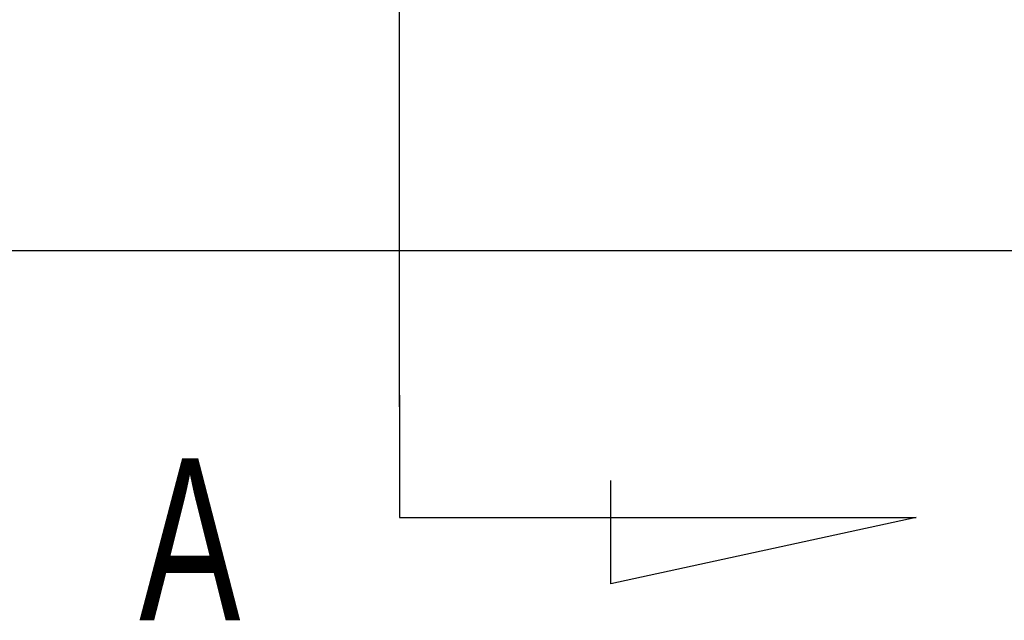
# Model space of a CAD drawing. Header units: millimetres. Extents: x -212 to 3135, y -1694 to 860.
# Tile 32 of 256: x 71 to 92, y -1688 to -1676. Entities that reach past the tile are written whole.
import ezdxf

# ---------------------------------------------------------------- set-up
doc = ezdxf.new("R2010")
doc.units = ezdxf.units.MM
doc.layers.add('2', color=7, linetype='CONTINUOUS', true_color=0xffffff)
doc.styles.add('CHN', font='txt')

msp = doc.modelspace()

# ---------------------------------------------------------------- linework, layer by layer
at = {"layer": '2'}
for p, q in [((79.429, -1683.87), (79.429, -1640.75)), ((79.429, -1683.62), (79.429, -1686.257)), ((83.99, -1687.69), (83.99, -1685.461)), ((79.429, -1686.257), (90.577, -1686.257)), ((90.577, -1686.257), (83.99, -1687.69))]:
    msp.add_line(p, q, dxfattribs=at)
at = {"layer": '2', "linetype": 'Continuous'}
for p, q in [((73.966, -1680.504), (-18.872, -1680.504)), ((581.128, -1680.504), (73.966, -1680.504))]:
    msp.add_line(p, q, dxfattribs=at)

# ---------------------------------------------------------------- texts
at = {"layer": '2', "style": 'CHN', "width": 0.7}
msp.add_text('A', height=3.5, dxfattribs=at).set_placement((73.809, -1688.479))

doc.saveas('drawing.dxf')
